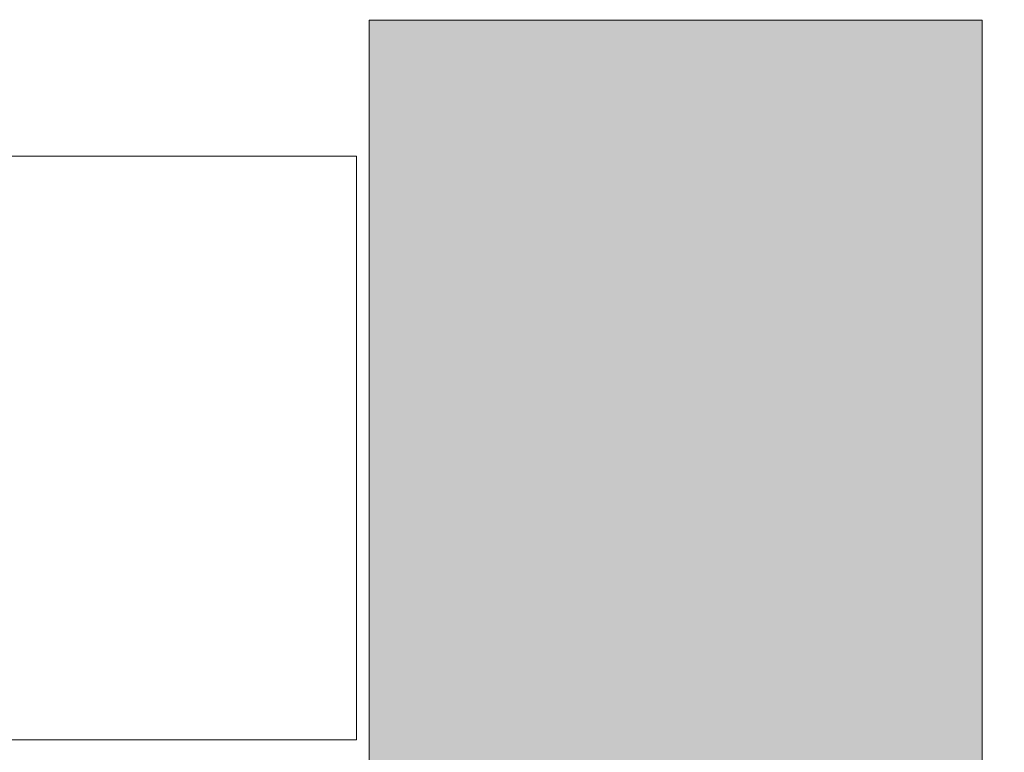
# Model space of a CAD drawing. Extents: x 3940905 to 4145695, y 925352 to 1109797.
# Tile 91 of 256: x 3948583 to 3949595, y 1098751 to 1099504. Entities that reach past the tile are written whole.
import ezdxf

# ---------------------------------------------------------------- set-up
doc = ezdxf.new("R2010")
doc.units = 0
doc.header["$LTSCALE"] = 750
doc.header["$MEASUREMENT"] = 0
doc.layers.get('0').update_dxf_attribs({"linetype": 'CONTINUOUS', "lineweight": 0})
doc.layers.add('CKD Equipments', color=252, linetype='CONTINUOUS', lineweight=0)
doc.layers.add('COLUMN', color=1, linetype='CONTINUOUS', lineweight=9)

# ---------------------------------------------------------------- blocks, each defined once
blk = doc.blocks.new('COLUMN')
at = {"layer": 'COLUMN'}
h = blk.add_hatch(color=1, dxfattribs=at)
h.dxf.hatch_style = 1
h.paths.add_polyline_path([(2683499, 965771.1), (2684448, 965771.1), (2684448, 965331.1), (2683499, 965331.1)])
h.paths.add_polyline_path([(2684238, 970191.1), (2683499, 970191.1), (2683499, 969191.1), (2684238, 969191.1)])
h.paths.add_polyline_path([(2687443, 969266.1), (2687038, 969266.1), (2687038, 970031.1), (2687443, 970031.1)])
h.paths.add_polyline_path([(2687108, 972041.4), (2687644, 972041.4), (2687644, 971756.1), (2687108, 971756.1)])
h.paths.add_polyline_path([(2683499, 973491.1), (2684408, 973491.1), (2684408, 973041.1), (2683499, 973041.1)])
h.paths.add_polyline_path([(2683649, 975761.1), (2683978, 975761.1), (2683978, 975211.1), (2683649, 975211.1)])
h.paths.add_polyline_path([(2686978, 975811.1), (2687728, 975811.1), (2687728, 975476.1), (2686978, 975476.1)])
h.paths.add_polyline_path([(2689869, 975851.1), (2689028, 975851.1), (2689028, 975556.1), (2689869, 975556.1)])
h.paths.add_polyline_path([(2686978, 973346.1), (2687644, 973346.1), (2687644, 973116.1), (2686978, 973116.1)])
h.paths.add_polyline_path([(2683824, 977646.1), (2684029, 977646.1), (2684029, 977211.1), (2683824, 977211.1)])
h.paths.add_polyline_path([(2683824, 979911.1), (2684104, 979911.1), (2684104, 980241.1), (2683824, 980241.1)])
h.paths.add_polyline_path([(2687804, 979891.1), (2688004, 979891.1), (2688004, 980241.1), (2687804, 980241.1)])
h.paths.add_polyline_path([(2691584, 979836.1), (2692014, 979836.1), (2692014, 980241.1), (2691584, 980241.1)])
h.paths.add_polyline_path([(2691696, 977346.1), (2692014, 977346.1), (2692014, 976786.1), (2691696, 976786.1)])
h.paths.add_polyline_path([(2687443, 965841.1), (2686813, 965841.1), (2686813, 965401.1), (2687443, 965401.1)])
h.paths.add_polyline_path([(2687468, 963421.1), (2686703, 963421.1), (2686703, 962976.1), (2687468, 962976.1)])
h.paths.add_polyline_path([(2684168, 963191.1), (2683399, 963191.1), (2683399, 962446.1), (2684168, 962446.1)])
h.paths.add_polyline_path([(2684448, 958916.1), (2683399, 958916.1), (2683399, 959356.1), (2684448, 959356.1)])
h.paths.add_polyline_path([(2684448, 957356.1), (2683414, 957356.1), (2683414, 956916.1), (2684448, 956916.1)])
h.paths.add_polyline_path([(2687458, 957436.1), (2686708, 957436.1), (2686708, 956996.1), (2687458, 956996.1)])
h.paths.add_polyline_path([(2687453, 959516.1), (2686693, 959516.1), (2686693, 959086.1), (2687453, 959086.1)])
h.paths.add_polyline_path([(2683414, 953326.1), (2684313, 953326.1), (2684313, 953776.1), (2683414, 953776.1)])
h.paths.add_polyline_path([(2683294, 952396.1), (2683768, 952396.1), (2683768, 951976.1), (2683294, 951976.1)])
h.paths.add_polyline_path([(2682464, 977841.1), (2681834, 977841.1), (2681834, 977051.1), (2682464, 977051.1)])
at = {"color": 2}
blk.add_lwpolyline([(2682464, 977841.1), (2681834, 977841.1), (2681834, 977051.1), (2682464, 977051.1)], close=True, dxfattribs=at)
at = {"layer": 'COLUMN', "color": 1}
blk.add_lwpolyline([(2682464, 977841.1), (2681834, 977841.1), (2681834, 977051.1), (2682464, 977051.1)], close=True, dxfattribs=at)

msp = doc.modelspace()

# ---------------------------------------------------------------- linework, layer by layer
at = {"layer": 'CKD Equipments', "color": 252, "true_color": 0x989898}
for p, q in [((3948002.1, 1099363.5), (3948929, 1099363.5)), ((3948002.1, 1099363.5), (3948929, 1099363.5)), ((3948929, 1099363.5), (3948929, 1098763.6)), ((3948929, 1098763.6), (3948002.1, 1098763.6))]:
    msp.add_line(p, q, dxfattribs=at)

# ---------------------------------------------------------------- block references
at = {"layer": 'COLUMN'}
msp.add_blockref('COLUMN', (1267108, 121662), dxfattribs=at)

doc.saveas('drawing.dxf')
